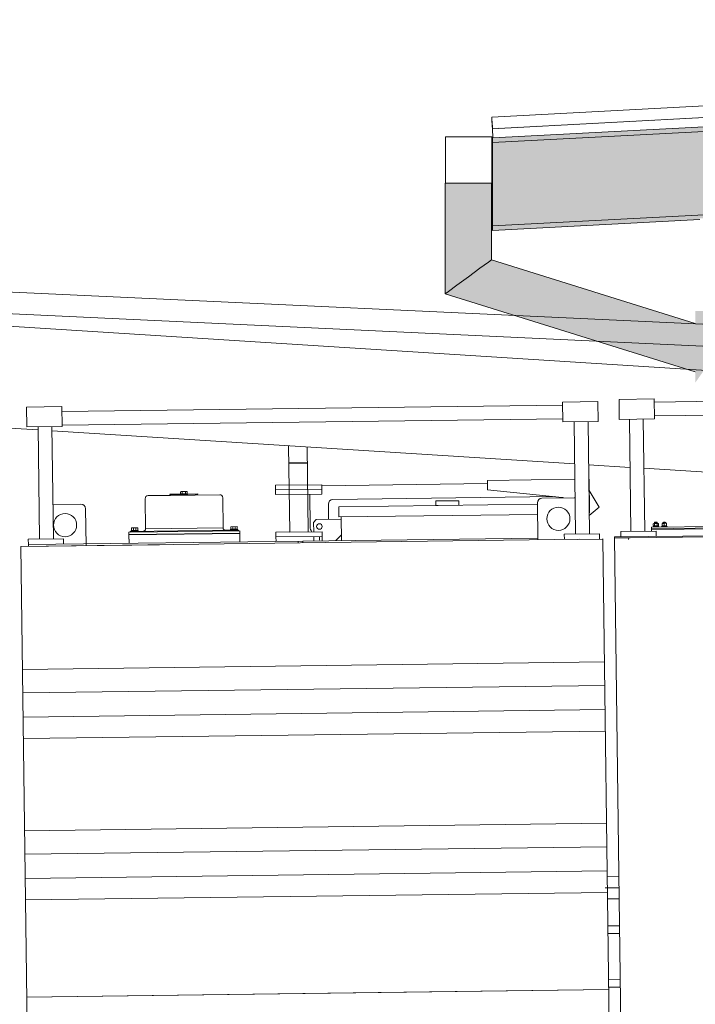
# Model space of a CAD drawing. Header units: metres. Extents: x -52 to 321, y -8 to 26.
# Tile 134 of 256: x 291 to 292.46, y 1.16 to 3.29. Entities that reach past the tile are written whole.
import ezdxf

# ---------------------------------------------------------------- set-up
doc = ezdxf.new("R2010")
doc.units = ezdxf.units.M
doc.header["$MEASUREMENT"] = 0
for name, color, linetype in [('10 Stütze', 7, 'Continuous'), ('30 Dachaufbau', 7, 'Continuous'), ('30 Dachentwässerung', 7, 'Continuous'), ('30 Dachstuhl', 7, 'Continuous')]:
    doc.layers.add(name, color=color, linetype=linetype)

msp = doc.modelspace()

# ---------------------------------------------------------------- hatches: boundary and pattern name
at = {"layer": '10 Stütze', "linetype": 'Continuous', "lineweight": 0, "true_color": 0x000000}
msp.add_hatch(color=18, dxfattribs=at).paths.add_polyline_path([(292.4561, 2.6619), (292.4561, 2.507), (292.5113, 2.585), (292.5761, 2.5884), (292.5761, 2.6619)])
at = {"layer": '30 Dachentwässerung', "linetype": 'Continuous', "lineweight": 0, "true_color": 0x000000}
for points in [[(291.9223, 2.9381), (291.9156, 2.9381), (291.9156, 2.6988), (291.9223, 2.7037)], [(291.9406, 2.9381), (291.9223, 2.9381), (291.9223, 2.7037), (291.9406, 2.7172)], [(291.9656, 2.9381), (291.9406, 2.9381), (291.9406, 2.7172), (291.9656, 2.7356)], [(291.9906, 2.9381), (291.9656, 2.9381), (291.9656, 2.7356), (291.9906, 2.754)], [(292.0089, 2.9381), (291.9906, 2.9381), (291.9906, 2.754), (292.0089, 2.7674)], [(292.0156, 2.9381), (292.0089, 2.9381), (292.0089, 2.7674), (292.0156, 2.7723)], [(291.9906, 2.754), (292.4561, 2.6086), (292.4561, 2.6278), (292.0089, 2.7674)], [(292.0089, 2.7674), (292.4561, 2.6278), (292.4561, 2.6348), (292.0156, 2.7723)], [(291.9656, 2.7356), (292.4561, 2.5824), (292.4561, 2.6086), (291.9906, 2.754)], [(291.9406, 2.7172), (292.4561, 2.5562), (292.4561, 2.5824), (291.9656, 2.7356)], [(291.9156, 2.6988), (292.4561, 2.53), (292.4561, 2.537), (291.9223, 2.7037)], [(291.9223, 2.7037), (292.4561, 2.537), (292.4561, 2.5562), (291.9406, 2.7172)]]:
    msp.add_hatch(color=18, dxfattribs=at).paths.add_polyline_path(points)
at = {"layer": '30 Dachstuhl', "linetype": 'Continuous', "lineweight": 0, "true_color": 0x000000}
for points in [[(292.0175, 3.057), (292.0176, 3.0558), (297.0107, 3.3175), (297.0107, 3.3186)], [(292.0173, 3.026), (297.0161, 3.288), (297.0161, 3.2977), (292.0184, 3.0358), (292.0184, 3.0361), (292.0173, 3.036)], [(292.0173, 2.8358), (292.4656, 2.8593), (292.4656, 2.8619), (292.5161, 2.8619), (297.0161, 3.0977), (297.0161, 3.1078), (292.0173, 2.8458)], [(292.0175, 3.057), (292.0173, 3.057), (292.0173, 3.0558), (292.0176, 3.0558), (292.0175, 3.057)]]:
    msp.add_hatch(color=18, dxfattribs=at).paths.add_polyline_path(points)
h = msp.add_hatch(color=18, dxfattribs=at)
h.paths.add_polyline_path([(292.0173, 2.8458), (297.0161, 3.1078), (297.0161, 3.288), (292.0173, 3.026)])
h.paths.add_polyline_path([(292.4841, 2.9604), (292.4895, 2.9857), (292.5068, 3.0049), (292.5314, 3.0129), (292.5567, 3.0075), (292.576, 2.9902), (292.584, 2.9656), (292.5786, 2.9403), (292.5613, 2.921), (292.5367, 2.9131), (292.5113, 2.9184), (292.4921, 2.9358)], flags=0)
h.paths.add_polyline_path([(293.0588, 2.9654), (293.0508, 2.9901), (293.0561, 3.0154), (293.0735, 3.0346), (293.0981, 3.0426), (293.1234, 3.0372), (293.1426, 3.0199), (293.1506, 2.9953), (293.1452, 2.97), (293.1279, 2.9507), (293.1033, 2.9427), (293.078, 2.9481)], flags=0)
h.paths.add_polyline_path([(293.6254, 2.9951), (293.6174, 3.0198), (293.6228, 3.0451), (293.6401, 3.0643), (293.6647, 3.0723), (293.69, 3.0669), (293.7093, 3.0496), (293.7173, 3.025), (293.7119, 2.9997), (293.6946, 2.9804), (293.67, 2.9724), (293.6446, 2.9778)], flags=0)
h.paths.add_polyline_path([(294.1921, 3.0248), (294.1841, 3.0495), (294.1894, 3.0748), (294.2068, 3.094), (294.2314, 3.102), (294.2567, 3.0966), (294.2759, 3.0793), (294.2839, 3.0547), (294.2785, 3.0294), (294.2612, 3.0101), (294.2366, 3.0021), (294.2113, 3.0075)], flags=0)
h.paths.add_polyline_path([(294.7507, 3.0792), (294.7561, 3.1045), (294.7734, 3.1237), (294.798, 3.1317), (294.8233, 3.1263), (294.8426, 3.109), (294.8506, 3.0844), (294.8452, 3.0591), (294.8279, 3.0398), (294.8033, 3.0318), (294.7779, 3.0372), (294.7587, 3.0545)], flags=0)
h.paths.add_polyline_path([(295.3254, 3.0842), (295.3174, 3.1089), (295.3227, 3.1342), (295.3401, 3.1534), (295.3647, 3.1614), (295.39, 3.156), (295.4092, 3.1387), (295.4172, 3.1141), (295.4119, 3.0888), (295.3945, 3.0695), (295.3699, 3.0615), (295.3446, 3.0669)], flags=0)
h.paths.add_polyline_path([(295.892, 3.1139), (295.884, 3.1385), (295.8894, 3.1639), (295.9067, 3.1831), (295.9313, 3.1911), (295.9567, 3.1857), (295.9759, 3.1684), (295.9839, 3.1438), (295.9785, 3.1185), (295.9612, 3.0992), (295.9366, 3.0912), (295.9113, 3.0966)], flags=0)
h.paths.add_polyline_path([(296.4587, 3.1436), (296.4507, 3.1682), (296.4561, 3.1936), (296.4734, 3.2128), (296.498, 3.2208), (296.5233, 3.2154), (296.5425, 3.1981), (296.5505, 3.1735), (296.5452, 3.1482), (296.5278, 3.1289), (296.5032, 3.1209), (296.4779, 3.1263)], flags=0)

# ---------------------------------------------------------------- linework, layer by layer
at = {"color": 7, "linetype": 'Continuous', "lineweight": 13}
for p, q in [((289.8487, 2.7549), (293.3497, 2.5921)), ((289.8458, 2.708), (293.3476, 2.5452)), ((289.8505, 2.6995), (293.4987, 2.469)), ((291.0868, 2.4445), (292.1693, 2.4584)), ((292.3675, 2.4649), (292.5461, 2.4672)), ((291.0871, 2.4146), (292.1697, 2.4285)), ((292.3136, 2.4277), (292.3167, 2.1851)), ((292.3435, 2.4281), (292.3466, 2.1855)), ((292.3679, 2.435), (292.5464, 2.4373)), ((291.0356, 2.4045), (290.9458, 2.4102)), ((291.0355, 2.4113), (291.0386, 2.1687)), ((291.0654, 2.4117), (291.0685, 2.1691)), ((292.1942, 2.4222), (292.1973, 2.1796)), ((292.2241, 2.4226), (292.2272, 2.18)), ((292.1954, 2.3312), (291.0655, 2.4026)), ((291.5794, 2.1838), (291.577, 2.3703)), ((291.617, 2.3678), (291.6194, 2.1844)), ((291.5775, 2.3337), (291.6174, 2.3343)), ((291.5775, 2.3317), (291.6175, 2.3323)), ((292.3149, 2.3237), (292.2253, 2.3293)), ((293.5044, 2.2485), (292.3448, 2.3218)), ((291.6178, 2.3043), (291.6179, 2.3043)), ((291.5486, 2.2849), (291.6484, 2.2862)), ((291.5487, 2.2748), (291.5486, 2.2849)), ((291.6185, 2.2858), (291.5785, 2.2853)), ((291.6484, 2.2839), (292.0068, 2.2885)), ((291.6485, 2.2761), (291.6484, 2.2862)), ((292.0067, 2.2955), (292.1958, 2.2979)), ((292.007, 2.2755), (292.0067, 2.2955)), ((292.2257, 2.2983), (292.2264, 2.2983)), ((292.2264, 2.2983), (292.2273, 2.2284)), ((291.2731, 2.2626), (291.3215, 2.2632)), ((291.3205, 2.2658), (291.3804, 2.2666)), ((291.3205, 2.2648), (291.3205, 2.2658)), ((291.3545, 2.2652), (291.3205, 2.2648)), ((291.3215, 2.2632), (291.4279, 2.2646)), ((291.3425, 2.2635), (291.3425, 2.2651)), ((291.3425, 2.2651), (291.3465, 2.2651)), ((291.3545, 2.2636), (291.3425, 2.2635)), ((291.3432, 2.2666), (291.3431, 2.2711)), ((291.3432, 2.2666), (291.3577, 2.2668)), ((291.3447, 2.2661), (291.3447, 2.2666)), ((291.3447, 2.2661), (291.3562, 2.2663)), ((291.345, 2.2716), (291.3558, 2.2718)), ((291.346, 2.2661), (291.346, 2.2651)), ((291.3465, 2.2651), (291.3465, 2.2661)), ((291.3468, 2.2666), (291.3468, 2.2711)), ((291.3479, 2.2652), (291.3478, 2.2662)), ((291.3531, 2.2652), (291.3531, 2.2662)), ((291.3541, 2.2667), (291.354, 2.2712)), ((291.3545, 2.2652), (291.3545, 2.2662)), ((291.3804, 2.2656), (291.3545, 2.2652)), ((291.3545, 2.2652), (291.3585, 2.2653)), ((291.3585, 2.2637), (291.3545, 2.2636)), ((291.355, 2.2662), (291.355, 2.2652)), ((291.3562, 2.2663), (291.3562, 2.2667)), ((291.3577, 2.2668), (291.3577, 2.2712)), ((291.3585, 2.2653), (291.3585, 2.2637)), ((291.3804, 2.2656), (291.3804, 2.2666)), ((291.4353, 2.1928), (291.4345, 2.2582)), ((291.5487, 2.2748), (291.6485, 2.2761)), ((291.5487, 2.2748), (291.5488, 2.2648)), ((291.5488, 2.2648), (291.6487, 2.2661)), ((291.6235, 2.1957), (291.6226, 2.2657)), ((291.6485, 2.2761), (291.6487, 2.2661)), ((291.6727, 2.2542), (292.1515, 2.2604)), ((292.007, 2.2755), (292.1682, 2.2586)), ((292.1945, 2.2579), (292.1246, 2.2571)), ((292.2267, 2.274), (292.2482, 2.238)), ((291.0676, 2.2435), (291.128, 2.2443)), ((291.2676, 2.1906), (291.2667, 2.256)), ((291.6633, 2.2112), (291.6629, 2.2441)), ((291.6854, 2.2384), (292.1148, 2.2439)), ((291.6854, 2.2364), (291.6854, 2.2384)), ((291.6854, 2.2364), (291.6857, 2.2165)), ((291.895, 2.2511), (291.9449, 2.2517)), ((291.8951, 2.2411), (291.895, 2.2511)), ((291.945, 2.2418), (291.8951, 2.2411)), ((291.9449, 2.2517), (291.945, 2.2418)), ((292.1158, 2.1671), (292.1147, 2.2469)), ((292.2267, 2.2195), (292.2482, 2.238)), ((291.1392, 2.1545), (291.1382, 2.2344)), ((291.6857, 2.2165), (292.1151, 2.222)), ((291.6907, 2.2165), (291.6913, 2.1656)), ((291.237, 2.1927), (291.2511, 2.1929)), ((291.237, 2.1927), (291.237, 2.1874)), ((291.2415, 2.1875), (291.2414, 2.1928)), ((291.2468, 2.1876), (291.2467, 2.1928)), ((291.2511, 2.1929), (291.2512, 2.1876)), ((291.2676, 2.1906), (291.4353, 2.1928)), ((291.4517, 2.1955), (291.4658, 2.1957)), ((291.4517, 2.1955), (291.4517, 2.1902)), ((291.4561, 2.1902), (291.4561, 2.1955)), ((291.4615, 2.1903), (291.4614, 2.1956)), ((291.4658, 2.1957), (291.4659, 2.1904)), ((291.6368, 2.2108), (291.6309, 2.2048)), ((291.6309, 2.2048), (291.6312, 2.1845)), ((291.6907, 2.2115), (291.6368, 2.2108)), ((292.3611, 2.1942), (292.7286, 2.1989)), ((292.3611, 2.1912), (292.7286, 2.1959)), ((292.3611, 2.1942), (292.3612, 2.1857)), ((292.7286, 2.1939), (292.3612, 2.1892)), ((292.3648, 2.1958), (292.3711, 2.1959)), ((292.3648, 2.1942), (292.3648, 2.1958)), ((292.3652, 2.2017), (292.3665, 2.2024)), ((292.3653, 2.198), (292.3652, 2.2017)), ((292.3665, 2.1972), (292.3653, 2.198)), ((292.3665, 2.2024), (292.371, 2.2025)), ((292.371, 2.1973), (292.3665, 2.1972)), ((292.3666, 2.1972), (292.371, 2.1973)), ((292.3666, 2.1958), (292.3666, 2.1972)), ((292.3711, 2.1959), (292.3666, 2.1958)), ((292.3689, 2.2053), (292.368, 2.2042)), ((292.3739, 2.2043), (292.368, 2.2042)), ((292.368, 2.2042), (292.368, 2.2025)), ((292.3681, 2.198), (292.3681, 2.2017)), ((292.3685, 2.2025), (292.3685, 2.2048)), ((292.3729, 2.2053), (292.3689, 2.2053)), ((292.3708, 2.1973), (292.3703, 2.1959)), ((292.3755, 2.2025), (292.371, 2.2025)), ((292.371, 2.1973), (292.3755, 2.1974)), ((292.3755, 2.1974), (292.371, 2.1973)), ((292.3711, 2.1959), (292.3755, 2.196)), ((292.3773, 2.196), (292.3711, 2.1959)), ((292.3713, 2.1959), (292.3718, 2.1973)), ((292.3739, 2.2043), (292.3729, 2.2053)), ((292.3734, 2.2025), (292.3734, 2.2049)), ((292.374, 2.2025), (292.3739, 2.2043)), ((292.3739, 2.1981), (292.3739, 2.2018)), ((292.3767, 2.2018), (292.3755, 2.2025)), ((292.3755, 2.1974), (292.3768, 2.1981)), ((292.3755, 2.196), (292.3755, 2.1974)), ((292.3768, 2.1981), (292.3767, 2.2018)), ((292.3773, 2.1944), (292.3773, 2.196)), ((292.3829, 2.1945), (292.3829, 2.1961)), ((292.3829, 2.1961), (292.3892, 2.1961)), ((292.3841, 2.2021), (292.3846, 2.2027)), ((292.3841, 2.198), (292.3841, 2.2021)), ((292.3847, 2.1975), (292.3841, 2.198)), ((292.3846, 2.2027), (292.3891, 2.2027)), ((292.3891, 2.1975), (292.3847, 2.1975)), ((292.3891, 2.1975), (292.3847, 2.1975)), ((292.3847, 2.1961), (292.3847, 2.1975)), ((292.3892, 2.1961), (292.3847, 2.1961)), ((292.387, 2.2055), (292.3861, 2.2045)), ((292.392, 2.2046), (292.3861, 2.2045)), ((292.3861, 2.2045), (292.3861, 2.2027)), ((292.3866, 2.2027), (292.3866, 2.205)), ((292.391, 2.2055), (292.387, 2.2055)), ((292.3936, 2.2028), (292.3891, 2.2027)), ((292.3891, 2.1981), (292.3891, 2.2022)), ((292.3891, 2.1975), (292.3936, 2.1976)), ((292.3891, 2.1975), (292.3936, 2.1976)), ((292.3954, 2.1962), (292.3892, 2.1961)), ((292.392, 2.2046), (292.391, 2.2055)), ((292.3915, 2.2028), (292.3915, 2.2051)), ((292.3921, 2.2028), (292.392, 2.2046)), ((292.3941, 2.2022), (292.3936, 2.2028)), ((292.3936, 2.1976), (292.3941, 2.1981)), ((292.3936, 2.1962), (292.3936, 2.1976)), ((292.3941, 2.1981), (292.3941, 2.2022)), ((292.3954, 2.1946), (292.3954, 2.1962)), ((291.2616, 2.1841), (291.2317, 2.1837)), ((291.2317, 2.1837), (291.2318, 2.1777)), ((291.2317, 2.1777), (291.4714, 2.1808)), ((291.2317, 2.1777), (291.232, 2.1597)), ((291.2317, 2.1767), (291.232, 2.1597)), ((291.2317, 2.1767), (291.232, 2.1597)), ((291.4714, 2.1818), (291.2318, 2.1787)), ((291.4714, 2.1808), (291.2318, 2.1777)), ((291.2342, 2.1852), (291.4404, 2.1878)), ((291.2342, 2.1837), (291.4713, 2.1867)), ((291.2342, 2.1852), (291.2342, 2.1837)), ((291.2367, 2.1874), (291.2515, 2.1876)), ((291.2367, 2.1852), (291.2367, 2.1874)), ((291.237, 2.1874), (291.2512, 2.1876)), ((291.2424, 2.1853), (291.2441, 2.1875)), ((291.2441, 2.1853), (291.2459, 2.1875)), ((291.2515, 2.1876), (291.2516, 2.1854)), ((291.4688, 2.1882), (291.4404, 2.1878)), ((291.4514, 2.1902), (291.4662, 2.1904)), ((291.4514, 2.188), (291.4514, 2.1902)), ((291.4517, 2.1902), (291.4659, 2.1904)), ((291.4571, 2.1881), (291.4588, 2.1903)), ((291.4588, 2.1881), (291.4605, 2.1903)), ((291.4662, 2.1904), (291.4663, 2.1882)), ((291.4688, 2.1882), (291.4688, 2.1867)), ((291.4713, 2.1867), (291.4716, 2.1628)), ((291.4714, 2.1798), (291.4716, 2.1628)), ((291.5495, 2.1835), (291.6493, 2.1847)), ((291.5496, 2.1733), (291.5495, 2.1835)), ((291.5496, 2.1733), (291.6494, 2.1746)), ((291.5496, 2.1733), (291.5497, 2.1638)), ((291.6194, 2.1844), (291.5794, 2.1838)), ((291.6077, 2.1645), (292.1157, 2.171)), ((291.6313, 2.1744), (291.6314, 2.1648)), ((291.6438, 2.1746), (291.6439, 2.166)), ((291.6494, 2.1746), (291.6493, 2.1847)), ((291.6494, 2.1746), (291.6496, 2.1651)), ((291.6912, 2.1776), (291.6793, 2.1654)), ((292.2815, 2.1732), (292.7098, 2.1787)), ((292.2815, 2.1732), (292.7098, 2.1787)), ((292.2815, 2.1712), (292.2815, 2.1732)), ((292.2815, 2.1712), (292.2815, 2.1732)), ((292.2815, 2.1712), (292.2815, 2.1732)), ((292.2815, 2.1712), (292.2815, 2.1732)), ((292.3154, 2.1716), (292.2815, 2.1712)), ((292.2815, 2.1712), (292.2901, 1.5012)), ((292.2066, 2.1682), (290.9984, 2.1527)), ((290.9984, 2.1527), (291.2975, 2.1565)), ((290.9984, 2.1527), (291.1736, 2.155)), ((290.9984, 2.1527), (291.013, 1.0164)), ((291.0143, 2.1569), (291.6077, 2.1645)), ((291.0144, 2.1529), (291.0143, 2.1569)), ((291.5977, 2.1644), (291.5977, 2.1604)), ((291.6077, 2.1645), (291.6077, 2.1605)), ((292.2006, 2.1681), (292.2546, 2.1688)), ((292.2728, 0.9062), (292.2565, 2.1689)), ((292.26, 1.9032), (291.0018, 1.887)), ((292.2606, 1.8525), (291.0024, 1.8363)), ((292.2613, 1.8002), (291.0031, 1.784)), ((292.2619, 1.7536), (291.0037, 1.7375)), ((292.2644, 1.5543), (291.0063, 1.5381)), ((292.2651, 1.5036), (291.0069, 1.4874)), ((292.2901, 1.5012), (292.2979, 0.895)), ((292.2658, 1.4513), (291.0076, 1.4351)), ((292.2909, 1.4391), (292.2659, 1.4387)), ((292.2664, 1.4047), (291.0082, 1.3886)), ((292.2612, 1.4147), (292.2912, 1.4151)), ((292.2665, 1.3908), (292.2915, 1.3911)), ((292.2922, 1.3329), (292.2673, 1.3326)), ((292.2922, 1.3329), (292.2673, 1.3326)), ((292.2675, 1.3161), (292.2925, 1.3164)), ((292.2688, 1.2163), (292.2937, 1.2166)), ((292.2691, 1.1948), (291.0109, 1.1786)), ((292.2691, 1.1948), (291.7708, 1.1884)), ((292.294, 1.2001), (292.269, 1.1998)), ((292.294, 1.2001), (292.269, 1.1998)), ((291.7708, 1.1884), (291.0109, 1.1786))]:
    msp.add_line(p, q, dxfattribs=at)
for points in [[(292.2913, 2.4705), (292.3674, 2.4715), (292.3679, 2.4284), (292.2918, 2.4274)], [(291.0866, 2.4551), (291.0105, 2.4541), (291.0111, 2.411), (291.0872, 2.412)], [(292.2453, 2.466), (292.1692, 2.465), (292.1698, 2.4219), (292.2459, 2.4229)]]:
    msp.add_lwpolyline(points, close=True, dxfattribs=at)
for points in [[(292.2491, 2.1688), (292.249, 2.1803), (292.1729, 2.1793), (292.173, 2.1678)], [(292.2951, 2.1734), (292.2949, 2.1849), (292.3711, 2.1858), (292.3712, 2.1743)], [(292.7099, 2.1767), (292.3154, 2.1716)], [(291.0904, 2.1579), (291.0903, 2.1694), (291.0142, 2.1684), (291.0143, 2.1569)]]:
    msp.add_lwpolyline(points, dxfattribs=at)
for centre, radius in [((292.1601, 2.2126), 0.025), ((291.0937, 2.1989), 0.025), ((291.6435, 2.1959), 0.00599)]:
    msp.add_circle(centre, radius, dxfattribs=at)
for centre, radius, start, end in [((291.2732, 2.2561), 0.00649, 90.7355, 180.7355), ((291.345, 2.2683), 0.00335, 57.8683, 123.6028), ((291.3506, 2.2591), 0.0126, 73.9569, 107.5142), ((291.3559, 2.2684), 0.00335, 57.8683, 123.6028), ((291.428, 2.2581), 0.00649, 0.7355, 90.7355), ((292.1247, 2.2471), 0.00999, 90.7355, 180.7355), ((292.1671, 2.2487), 0.00999, 63.5146, 84.0257), ((292.1946, 2.248), 0.00999, 80.0585, 90.7355), ((291.1282, 2.2343), 0.00999, 0.7355, 90.7355), ((291.6728, 2.2443), 0.00999, 90.7355, 180.7355), ((292.2123, 2.2282), 0.015, 343.2148, 0.7355), ((291.4403, 2.1928), 0.00499, 180.7355, 270.7355), ((291.6435, 2.1959), 0.02, 180.7355, 215.1357), ((292.3669, 2.201), 0.00143, 30.3272, 120.681), ((292.3669, 2.1987), 0.00143, 240.79, 331.1439), ((292.371, 2.1965), 0.00603, 90.7355, 119.3144), ((292.371, 2.2033), 0.00603, 242.1567, 270.7355), ((292.371, 2.1965), 0.00603, 62.1567, 90.7355), ((292.371, 2.2033), 0.00603, 270.7355, 299.3144), ((292.3751, 2.2011), 0.00143, 60.79, 151.1439), ((292.3751, 2.1988), 0.00143, 210.3272, 300.681), ((292.3867, 2.1967), 0.00596, 65.9871, 115.484), ((292.3866, 2.2035), 0.00596, 245.9871, 295.484), ((292.3917, 2.1968), 0.00596, 65.9871, 115.484), ((292.3916, 2.2035), 0.00596, 245.9871, 295.484), ((291.2626, 2.1906), 0.00499, 270.7355, 0.7355), ((292.3155, 2.1676), 0.00399, 90.7355, 180.7355)]:
    msp.add_arc(centre, radius, start, end, dxfattribs=at)
at = {"layer": '30 Dachaufbau', "color": 7, "linetype": 'Continuous', "lineweight": 13}
for p, q in [((292.0173, 3.0558), (297.0161, 3.3178)), ((292.0184, 3.0358), (297.0161, 3.2977)), ((292.0184, 3.0358), (292.0173, 3.0558))]:
    msp.add_line(p, q, dxfattribs=at)
at = {"layer": '30 Dachentwässerung', "color": 7, "linetype": 'Continuous', "lineweight": 13}
for p, q in [((292.0161, 3.0381), (291.9161, 3.0381)), ((291.9161, 3.0381), (291.9161, 2.9381)), ((292.0161, 2.9381), (292.0161, 3.0381)), ((291.9161, 2.9381), (291.9156, 2.9381)), ((291.9156, 2.9381), (291.9156, 2.6988)), ((291.9161, 2.9381), (292.0161, 2.9381)), ((292.0156, 2.9381), (292.0156, 2.7723)), ((292.0089, 2.7674), (291.9906, 2.754)), ((292.0156, 2.7723), (292.0089, 2.7674)), ((292.0156, 2.7723), (292.4561, 2.6348)), ((291.9906, 2.754), (291.9656, 2.7356)), ((291.9656, 2.7356), (291.9406, 2.7172)), ((291.9223, 2.7037), (291.9156, 2.6988)), ((291.9406, 2.7172), (291.9223, 2.7037)), ((291.9156, 2.6988), (292.4561, 2.53))]:
    msp.add_line(p, q, dxfattribs=at)
at = {"layer": '30 Dachstuhl', "color": 7, "linetype": 'Continuous', "lineweight": 13}
for p, q in [((292.016, 3.0808), (297.0092, 3.3424)), ((292.0163, 3.0808), (297.0094, 3.3424)), ((292.0173, 3.026), (297.0161, 3.288)), ((297.0161, 3.1078), (292.0173, 2.8458)), ((292.016, 3.0808), (292.0161, 3.0796)), ((292.0161, 3.0796), (292.0162, 3.0768)), ((292.0162, 3.0768), (292.0171, 3.0598)), ((292.0163, 3.0808), (292.0163, 3.0796)), ((292.0163, 3.0796), (292.0165, 3.0768)), ((292.0165, 3.0768), (292.0174, 3.0598)), ((292.0171, 3.0598), (292.0173, 3.057)), ((292.0173, 3.057), (292.0173, 3.0558)), ((292.0173, 3.0558), (292.0173, 3.0558)), ((292.0174, 3.0598), (292.0175, 3.057)), ((292.0175, 3.057), (292.0176, 3.0558)), ((292.0184, 3.0361), (292.0173, 3.036)), ((292.0173, 3.036), (292.0173, 3.026)), ((292.0173, 3.026), (292.0173, 2.8458)), ((292.0173, 2.8358), (292.4656, 2.8593)), ((292.0173, 2.8458), (292.0173, 2.8358))]:
    msp.add_line(p, q, dxfattribs=at)

doc.saveas('drawing.dxf')
